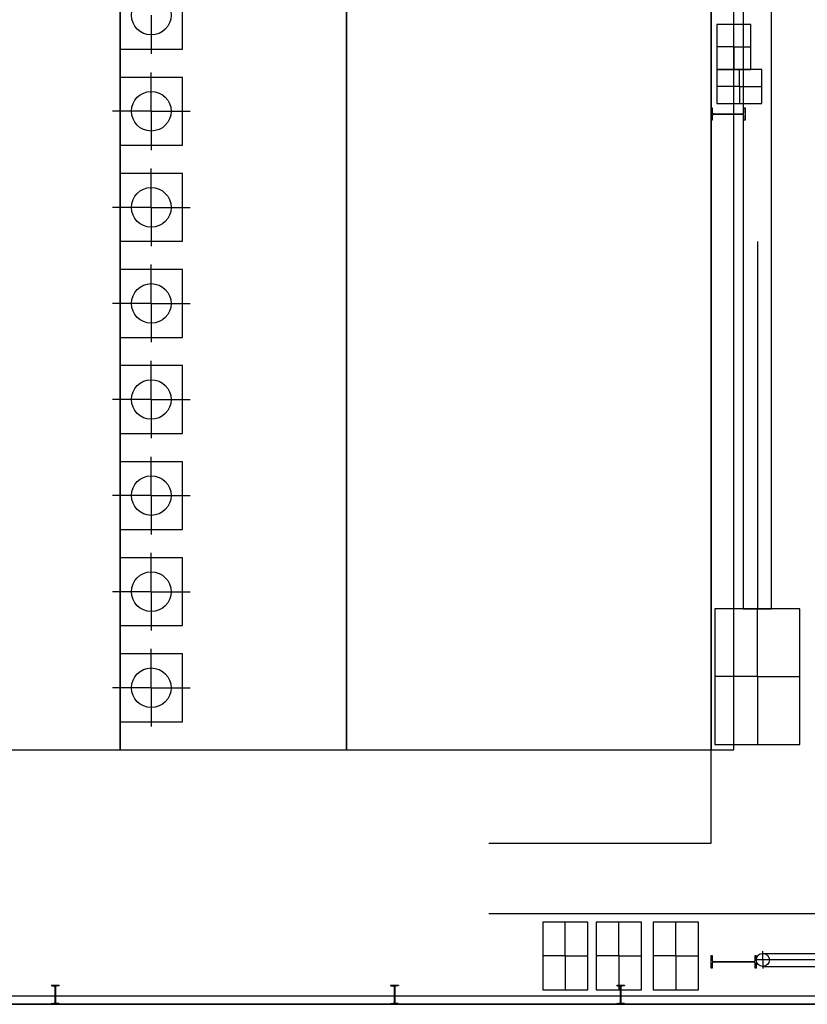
# Model space of a CAD drawing. Extents: x -1507204116 to 3732041488, y -170180604 to 62810664.
# Tile 48 of 54: x 138955 to 152884, y -2384 to 15037. Entities that reach past the tile are written whole.
import ezdxf

# ---------------------------------------------------------------- set-up
doc = ezdxf.new("R2010")
doc.units = 0
doc.header["$LTSCALE"] = 1000
doc.header["$MEASUREMENT"] = 0
doc.linetypes.add('GEN7A', pattern=[7.5, 5, -1.25, 0, -1.25])
for name, color, linetype in [('_-0', 7, 'CONTINUOUS'), ('_-7A', 4, 'GEN7A'), ('_ZAŘÍZENÍ', 7, 'CONTINUOUS')]:
    doc.layers.add(name, color=color, linetype=linetype)
doc.styles.get("Standard").update_dxf_attribs({"font": 'ROMANS.shx', "height": 10})

# ---------------------------------------------------------------- blocks, each defined once
blk = doc.blocks.new('GENDIN-10255-0EJGZSC-0311')
at = {"layer": '_-0'}
for p, q in [((-110, 581), (-110, 600)), ((-110, 600), (110, 600)), ((-30, 581), (-110, 581)), ((-6, 43), (-6, 557)), ((6, 557), (6, 43)), ((110, 581), (30, 581)), ((110, 600), (110, 581)), ((-110, 0), (-110, 19)), ((-110, 19), (-30, 19)), ((0, 0), (-110, 0)), ((110, 0), (0, 0)), ((30, 19), (110, 19)), ((110, 19), (110, 0))]:
    blk.add_line(p, q, dxfattribs=at)
for centre, start, end in [((-30, 557), 0, 90), ((30, 557), 90, 180), ((-30, 43), 270, 0), ((30, 43), 180, 270)]:
    blk.add_arc(centre, 24, start, end, dxfattribs=at)
at = {"layer": '_-0', "flags": 9}
blk.add_attdef('POWER_DIM', (0, 0), '', height=3.5, dxfattribs=at)

msp = doc.modelspace()

# ---------------------------------------------------------------- linework, layer by layer
at = {"layer": '_-0', "color": 0, "lineweight": -2}
for p, q in [((139515, -2043), (139515, -2049)), ((139515, -2043), (139652, -2043)), ((139521, -2057), (139567, -2064)), ((139577, -2076), (139577, -2350)), ((139589, -2076), (139589, -2350)), ((139645, -2057), (139599, -2064)), ((139652, -2043), (139652, -2049)), ((145515, -2043), (145515, -2049)), ((145515, -2043), (145652, -2043)), ((145521, -2057), (145567, -2064)), ((145577, -2076), (145577, -2350)), ((145589, -2076), (145589, -2350)), ((145645, -2057), (145599, -2064)), ((145652, -2043), (145652, -2049)), ((149515, -2043), (149515, -2049)), ((149515, -2043), (149652, -2043)), ((149515, -2043), (149515, -2049)), ((149515, -2043), (149652, -2043)), ((149521, -2057), (149567, -2064)), ((149521, -2057), (149567, -2064)), ((149577, -2076), (149577, -2350)), ((149577, -2076), (149577, -2350)), ((149589, -2076), (149589, -2350)), ((149589, -2076), (149589, -2350)), ((149645, -2057), (149599, -2064)), ((149645, -2057), (149599, -2064)), ((149652, -2043), (149652, -2049)), ((149652, -2043), (149652, -2049)), ((139515, -2383), (139515, -2377)), ((139515, -2383), (139652, -2383)), ((139521, -2369), (139567, -2362)), ((139645, -2369), (139599, -2362)), ((139652, -2383), (139652, -2377)), ((145515, -2383), (145515, -2377)), ((145515, -2383), (145652, -2383)), ((145521, -2369), (145567, -2362)), ((145645, -2369), (145599, -2362)), ((145652, -2383), (145652, -2377)), ((149515, -2383), (149515, -2377)), ((149515, -2383), (149515, -2377)), ((149515, -2383), (149652, -2383)), ((149515, -2383), (149652, -2383)), ((149521, -2369), (149567, -2362)), ((149521, -2369), (149567, -2362)), ((149645, -2369), (149599, -2362)), ((149645, -2369), (149599, -2362)), ((149652, -2383), (149652, -2377)), ((149652, -2383), (149652, -2377))]:
    msp.add_line(p, q, dxfattribs=at)
for centre, radius, start, end in [((139522, -2049), 7.3, 180, 260.6625), ((139565, -2076), 12.2, 0, 80.6625), ((139601, -2076), 12.2, 99.3375, 180), ((139644, -2049), 7.3, 279.3375, 0), ((145522, -2049), 7.3, 180, 260.6625), ((145565, -2076), 12.2, 0, 80.6625), ((145601, -2076), 12.2, 99.3375, 180), ((145644, -2049), 7.3, 279.3375, 0), ((149522, -2049), 7.3, 180, 260.6625), ((149522, -2049), 7.3, 180, 260.6625), ((149565, -2076), 12.2, 0, 80.6625), ((149565, -2076), 12.2, 0, 80.6625), ((149601, -2076), 12.2, 99.3375, 180), ((149601, -2076), 12.2, 99.3375, 180), ((149644, -2049), 7.3, 279.3375, 0), ((149644, -2049), 7.3, 279.3375, 0), ((139522, -2377), 7.3, 99.3375, 180), ((139565, -2350), 12.2, 279.3375, 0), ((139601, -2350), 12.2, 180, 260.6625), ((139644, -2377), 7.3, 0, 80.6625), ((145522, -2377), 7.3, 99.3375, 180), ((145565, -2350), 12.2, 279.3375, 0), ((145601, -2350), 12.2, 180, 260.6625), ((145644, -2377), 7.3, 0, 80.6625), ((149522, -2377), 7.3, 99.3375, 180), ((149522, -2377), 7.3, 99.3375, 180), ((149565, -2350), 12.2, 279.3375, 0), ((149565, -2350), 12.2, 279.3375, 0), ((149601, -2350), 12.2, 180, 260.6625), ((149601, -2350), 12.2, 180, 260.6625), ((149644, -2377), 7.3, 0, 80.6625), ((149644, -2377), 7.3, 0, 80.6625)]:
    msp.add_arc(centre, radius, start, end, dxfattribs=at)
at = {"layer": '_-7A', "color": 0, "lineweight": -2}
for p, q in [((139583, -2043), (139583, -2383)), ((145583, -2043), (145583, -2383)), ((149583, -2043), (149583, -2383))]:
    msp.add_line(p, q, dxfattribs=at)
at = {"layer": '_ZAŘÍZENÍ', "color": 0, "lineweight": -2}
for p, q in [((141283, 15117), (141283, 14431)), ((151583, 14555), (151583, 14957)), ((151583, 14555), (151583, 14957)), ((151583, 14555), (151281, 14555)), ((151583, 14555), (151281, 14555)), ((151583, 14555), (151583, 14153)), ((151583, 14555), (151583, 14153)), ((151583, 14555), (151885, 14555)), ((151583, 14555), (151885, 14555)), ((151683, 13855), (151683, 14157)), ((151683, 13855), (151683, 14157)), ((151683, 13855), (151683, 14157)), ((151683, 13855), (151683, 14157)), ((141283, 13417), (141283, 14103)), ((151683, 13855), (151281, 13855)), ((151683, 13855), (151281, 13855)), ((151683, 13855), (151281, 13855)), ((151683, 13855), (151281, 13855)), ((151683, 13855), (151683, 13553)), ((151683, 13855), (151683, 13553)), ((151683, 13855), (151683, 13553)), ((151683, 13855), (151683, 13553)), ((151683, 13855), (152085, 13855)), ((151683, 13855), (152085, 13855)), ((151683, 13855), (152085, 13855)), ((151683, 13855), (152085, 13855)), ((141283, 13417), (140597, 13417)), ((141283, 13417), (141969, 13417)), ((141283, 13417), (141283, 12731)), ((141283, 11717), (141283, 12403)), ((141283, 11717), (140597, 11717)), ((141283, 11717), (141969, 11717)), ((141283, 11717), (141283, 11031)), ((152002, 11114), (152002, 4612)), ((141283, 10017), (141283, 10703)), ((141283, 10017), (140597, 10017)), ((141283, 10017), (141969, 10017)), ((141283, 10017), (141283, 9331)), ((141283, 8317), (141283, 9003)), ((141283, 8317), (140597, 8317)), ((141283, 8317), (141969, 8317)), ((141283, 8317), (141283, 7631)), ((141283, 6617), (141283, 7303)), ((141283, 6617), (140597, 6617)), ((141283, 6617), (141969, 6617)), ((141283, 6617), (141283, 5931)), ((141283, 4917), (141283, 5603)), ((141283, 4917), (140597, 4917)), ((141283, 4917), (141969, 4917)), ((141283, 4917), (141283, 4231)), ((152002, 3414), (152002, 4616)), ((141283, 3217), (141283, 3903)), ((152002, 3414), (151250, 3414)), ((152002, 3414), (152754, 3414)), ((152002, 3414), (152002, 2212)), ((141283, 3217), (140597, 3217)), ((141283, 3217), (141969, 3217)), ((141283, 3217), (141283, 2531)), ((151183, 467), (151183, 2117)), ((147253, 467), (151183, 467)), ((165660, -783), (147253, -783)), ((148605, -1528), (148605, -926)), ((149552, -1528), (149552, -926)), ((150560, -1528), (150560, -926)), ((148605, -1528), (148203, -1528)), ((148605, -1528), (148605, -2130)), ((148605, -1528), (149007, -1528)), ((149552, -1528), (149150, -1528)), ((149552, -1528), (149552, -2130)), ((149552, -1528), (149954, -1528)), ((150560, -1528), (150158, -1528)), ((150560, -1528), (150560, -2130)), ((150560, -1528), (150962, -1528)), ((151183, -1633), (151183, -1523)), ((151183, -1523), (151202, -1523)), ((151183, -1523), (151202, -1523)), ((151183, -1633), (151183, -1523)), ((151202, -1523), (151202, -1603)), ((151202, -1523), (151202, -1603)), ((151964, -1603), (151964, -1523)), ((151964, -1523), (151983, -1523)), ((151964, -1603), (151964, -1523)), ((151964, -1523), (151983, -1523)), ((151964, -1523), (151983, -1523)), ((151964, -1603), (151964, -1523)), ((151983, -1523), (151983, -1743)), ((151983, -1523), (151983, -1743)), ((151983, -1523), (151983, -1743)), ((152098, -1598), (152098, -1446)), ((152098, -1483), (153555, -1483)), ((151183, -1743), (151183, -1633)), ((151183, -1743), (151183, -1633)), ((151202, -1663), (151202, -1743)), ((151202, -1663), (151202, -1743)), ((151226, -1627), (151940, -1627)), ((151226, -1627), (151940, -1627)), ((151940, -1639), (151226, -1639)), ((151940, -1639), (151226, -1639)), ((151964, -1743), (151964, -1663)), ((151964, -1743), (151964, -1663)), ((151964, -1743), (151964, -1663)), ((153250, -1598), (151983, -1598)), ((152098, -1598), (152098, -1750)), ((152098, -1713), (153555, -1713)), ((151202, -1743), (151183, -1743)), ((151202, -1743), (151183, -1743)), ((151983, -1743), (151964, -1743)), ((151983, -1743), (151964, -1743)), ((151983, -1743), (151964, -1743)), ((166883, -2383), (115183, -2383)), ((166883, -2383), (115183, -2383)), ((166883, -2383), (115183, -2383))]:
    msp.add_line(p, q, dxfattribs=at)
for points in [[(140733, 2117), (140733, 19445)], [(140733, 19445), (140733, 2117), (144733, 2117)], [(138033, 18217), (138033, 2117), (140733, 2117)], [(144733, 2117), (144733, 18117)], [(147253, 2117), (151183, 2117), (151183, 18117), (147253, 18117)], [(115333, -33), (115333, -2233), (166733, -2233)], [(115183, -283), (115183, -2383), (166883, -2383)], [(147253, -2233), (166733, -2233)], [(147253, -2383), (166883, -2383)]]:
    msp.add_lwpolyline(points, dxfattribs=at)
for points in [[(151183, 2117), (151183, 18117), (144733, 18117), (144733, 2117)], [(151583, 2117), (151583, 18117), (151183, 18117), (151183, 2117)], [(151583, 2117), (151583, 18117), (151183, 18117), (151183, 2117)], [(152252, 4614), (152252, 17614), (151752, 17614), (151752, 4614)], [(141833, 14517), (141833, 15717), (140733, 15717), (140733, 14517)], [(151883, 14155), (151883, 14955), (151283, 14955), (151283, 14155)], [(151883, 14155), (151883, 14955), (151283, 14955), (151283, 14155)], [(152083, 14155), (151283, 14155), (151283, 13555), (152083, 13555)], [(152083, 14155), (151283, 14155), (151283, 13555), (152083, 13555)], [(152083, 14155), (151283, 14155), (151283, 13555), (152083, 13555)], [(152083, 14155), (151283, 14155), (151283, 13555), (152083, 13555)], [(141833, 12817), (141833, 14017), (140733, 14017), (140733, 12817)], [(141833, 11117), (141833, 12317), (140733, 12317), (140733, 11117)], [(141833, 9417), (141833, 10617), (140733, 10617), (140733, 9417)], [(141833, 7717), (141833, 8917), (140733, 8917), (140733, 7717)], [(141833, 6017), (141833, 7217), (140733, 7217), (140733, 6017)], [(141833, 4317), (141833, 5517), (140733, 5517), (140733, 4317)], [(152752, 2214), (152752, 4614), (151252, 4614), (151252, 2214)], [(141833, 2617), (141833, 3817), (140733, 3817), (140733, 2617)], [(149005, -2128), (149005, -928), (148205, -928), (148205, -2128)], [(149952, -2128), (149952, -928), (149152, -928), (149152, -2128)], [(150960, -2128), (150960, -928), (150160, -928), (150160, -2128)]]:
    msp.add_lwpolyline(points, close=True, dxfattribs=at)
for centre, radius in [((141283, 15117), 350), ((141283, 13417), 350), ((141283, 11717), 350), ((141283, 10017), 350), ((141283, 8317), 350), ((141283, 6617), 350), ((141283, 4917), 350), ((141283, 3217), 350), ((152098, -1598), 115)]:
    msp.add_circle(centre, radius, dxfattribs=at)
for centre, start, end in [((151226, -1603), 180, 270), ((151226, -1603), 180, 270), ((151226, -1663), 90, 180), ((151226, -1663), 90, 180), ((151940, -1603), 270, 0), ((151940, -1603), 270, 0), ((151940, -1603), 270, 0), ((151940, -1663), 0, 90), ((151940, -1663), 0, 90), ((151940, -1663), 0, 90)]:
    msp.add_arc(centre, 24, start, end, dxfattribs=at)

# ---------------------------------------------------------------- block references
at = {"layer": '_ZAŘÍZENÍ', "color": 0, "lineweight": -2, "rotation": 270}
msp.add_blockref('GENDIN-10255-0EJGZSC-0311', (151183, 13367), dxfattribs=at)

# ---------------------------------------------------------------- texts
at = {"layer": '_-0', "color": 0, "lineweight": -2, "flags": 9}
for p in [(139515, -2383), (145515, -2383), (149515, -2383), (149515, -2383)]:
    msp.add_attdef('POWER_DIM', p, 'I34', height=3.5, dxfattribs=at)

doc.saveas('drawing.dxf')
